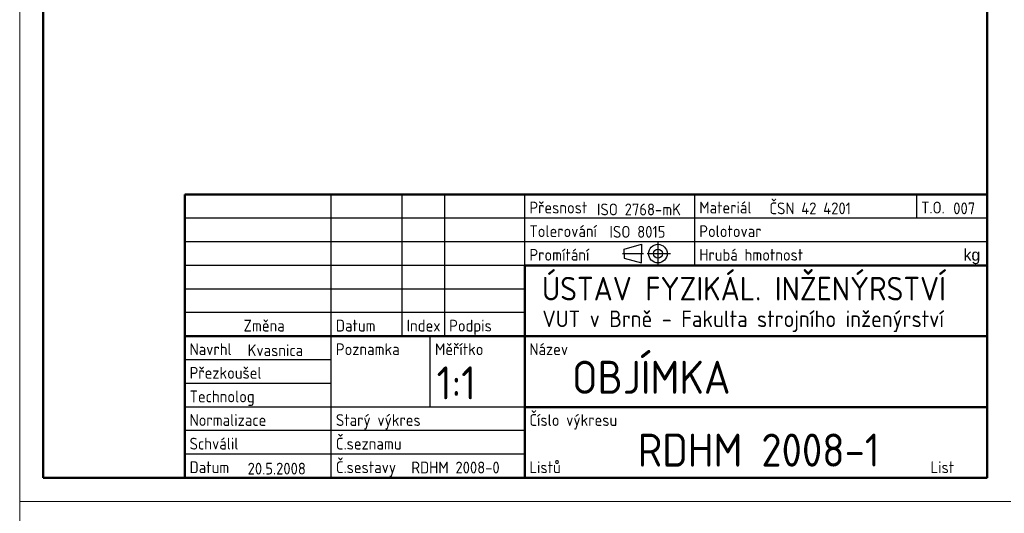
# Model space of a CAD drawing. Extents: x 324 to 1258, y -339 to 255.
# Tile 3 of 5: x 324 to 533, y -45 to 60. Entities that reach past the tile are written whole.
import ezdxf

# ---------------------------------------------------------------- set-up
doc = ezdxf.new("R2010")
doc.units = 0
for name, color, linetype, lineweight in [('koty', 7, 'Continuous', 25), ('Viditelná (ISO)', 7, 'Continuous', 50), ('Visible Edges(ISO)', 7, 'Continuous', 50), ('šrafy', 100, 'Continuous', 25)]:
    doc.layers.add(name, color=color, linetype=linetype, lineweight=lineweight)
doc.styles.add('DEFAULT-ISO', font='isocp.shx')
doc.styles.add('ISO', font='iso8cs.shx', dxfattribs={"width": 0.75, "height": 3.5})

# ---------------------------------------------------------------- blocks, each defined once
blk = doc.blocks.new('A$C6CD7224C')
at = {"layer": 'Visible Edges(ISO)'}
for p, q in [((-170, 60), (0, 60)), ((-170, 60), (-170, 0)), ((0, 0), (0, 60)), ((0, 45), (-98, 45)), ((-98, 45), (-98, 0)), ((-98, 30), (-170, 30)), ((0, 30), (-98, 30)), ((0, 15), (-98, 15)), ((-170, 0), (0, 0))]:
    blk.add_line(p, q, dxfattribs=at)
at = {"layer": 'šrafy'}
for p, q in [((-139, 0), (-139, 60)), ((-124, 60), (-124, 30)), ((-115, 60), (-115, 30)), ((-98, 45), (-98, 60)), ((-62, 60), (-62, 45)), ((-15, 60), (-15, 55)), ((-55, 55), (-170, 55)), ((0, 55), (-55, 55)), ((-55, 50), (-170, 50)), ((-76.89, 48.45), (-73.27, 49.47)), ((-76.89, 47.5), (-76.89, 48.45)), ((-73.27, 49.47), (-73.27, 47.5)), ((-69.77, 49.82), (-69.77, 45.14)), ((0, 50), (-55, 50)), ((-77.29, 47.5), (-72.83, 47.5)), ((-76.89, 47.5), (-76.89, 46.55)), ((-76.89, 46.55), (-73.27, 45.53)), ((-73.27, 45.53), (-73.27, 47.5)), ((-72.04, 47.5), (-67.12, 47.5)), ((-98, 45), (-170, 45)), ((-98, 40), (-170, 40)), ((-98, 35), (-170, 35)), ((-118, 15), (-118, 30)), ((-139, 25), (-170, 25)), ((-139, 20), (-170, 20)), ((-98, 15), (-170, 15)), ((-98, 10), (-170, 10)), ((-98, 5), (-170, 5))]:
    blk.add_line(p, q, dxfattribs=at)
for radius in [1.97, 0.951]:
    blk.add_circle((-69.77, 47.5), radius, dxfattribs=at)
at = {"layer": 'koty', "color": 1, "style": 'DEFAULT-ISO'}
blk.add_text('VUT v Brně - Fakulta strojního inženýrství', height=3.5, dxfattribs=at).set_placement((-94.24, 31.93))
at = {"layer": 'koty', "style": 'DEFAULT-ISO', "flags": 8}
blk.add_attdef('ISO2786-MK', (-82.67, 55.6), '', height=2.5, dxfattribs=at)
at = {"layer": 'koty', "style": 'DEFAULT-ISO'}
for tag, p in [('ALMGSIO.5', (-46.14, 55.83)), ('007', (-7.19, 55.83)), ('ISO8015', (-80.02, 50.86)), ('%%C65X440', (-44.16, 50.86)), ('ČSN425510', (-23.7, 50.86)), ('SHÁNĚL', (-156.7, 25.78)), ('SHÁNĚL', (-156.7, 5.9)), ('4-S42-13/02', (-122.1, 5.85)), ('7.12.2003', (-156.7, 0.71)), ('4-S42-13/02', (-122.02, 0.94))]:
    blk.add_attdef(tag, p, '', height=2.5, dxfattribs=at)
at = {"layer": 'Visible Edges(ISO)', "style": 'DEFAULT-ISO'}
blk.add_text('ÚSTAV FYZIKÁL. INŽENÝRSTVÍ', height=5, dxfattribs=at).set_placement((-94.34, 37.57))
for tag, p in [("ČOČKA_F'=118,455", (-87.97, 17.81)), ('1:1', (-116.65, 16.61)), ('1-S42-13/13', (-74.05, 2.38))]:
    blk.add_attdef(tag, p, '', height=7, dxfattribs=at)
at = {"layer": 'šrafy'}
for s, style, p in [('Přesnost', 'DEFAULT-ISO', (-97, 56)), ('Materiál', 'DEFAULT-ISO', (-61, 56)), ('T.O.', 'DEFAULT-ISO', (-14, 56)), ('Tolerování', 'DEFAULT-ISO', (-97, 51)), ('Polotovar', 'DEFAULT-ISO', (-61, 51)), ('Promítání', 'DEFAULT-ISO', (-97, 46)), ('Hrubá hmotnost', 'DEFAULT-ISO', (-61, 46)), ('kg', 'ISO', (-5, 46)), (' Změna', 'DEFAULT-ISO', (-159, 31)), ('Datum', 'DEFAULT-ISO', (-138, 31)), ('Index', 'DEFAULT-ISO', (-123, 31)), ('Podpis', 'DEFAULT-ISO', (-114, 31)), ('Navrhl', 'DEFAULT-ISO', (-169, 26)), ('Poznamka', 'DEFAULT-ISO', (-138, 26)), ('Měřítko', 'DEFAULT-ISO', (-117, 26)), ('Název', 'DEFAULT-ISO', (-97, 26)), ('Přezkoušel', 'DEFAULT-ISO', (-169, 21)), ('Technolog', 'DEFAULT-ISO', (-169, 16)), ('Normalizace', 'DEFAULT-ISO', (-169, 11)), ('Starý výkres', 'DEFAULT-ISO', (-138, 11)), ('Číslo výkresu', 'DEFAULT-ISO', (-97, 11)), ('Schválil', 'DEFAULT-ISO', (-169, 6)), ('Č.seznamu', 'DEFAULT-ISO', (-138, 6)), ('Datum', 'DEFAULT-ISO', (-169, 1)), ('Č.sestavy', 'DEFAULT-ISO', (-138, 1)), ('Listů', 'DEFAULT-ISO', (-97, 1)), ('List', 'DEFAULT-ISO', (-12, 1))]:
    blk.add_text(s, height=2.5, dxfattribs=dict(at, style=style)).set_placement(p)

msp = doc.modelspace()

# ---------------------------------------------------------------- linework, layer by layer
at = {"color": 7, "lineweight": 20, "ltscale": 0.2}
for p, q in [((323.91038249, 254.84281349), (323.91038249, -42.15718651)), ((323.91038249, -42.15718651), (533.91038249, -42.15718651)), ((323.91038249, -42.15718651), (323.91038249, -339.15718651)), ((533.91038249, -42.15718651), (323.91038249, -42.15718651))]:
    msp.add_line(p, q, dxfattribs=at)
at = {"layer": 'Viditelná (ISO)', "ltscale": 0.2}
for p, q in [((328.91038249, 249.84281349), (328.91038249, -37.15718651)), ((328.91038249, -37.15718651), (528.91038249, -37.15718651))]:
    msp.add_line(p, q, dxfattribs=at)
at = {"layer": 'Viditelná (ISO)', "color": 7, "ltscale": 0.2}
msp.add_line((528.91038249, -37.15718651), (528.91038249, 249.84281349), dxfattribs=at)

# ---------------------------------------------------------------- block references
at = {"layer": 'Viditelná (ISO)'}
ref = msp.add_blockref('A$C6CD7224C', (528.91038249, -37.15718651), dxfattribs=at)
ref.add_attrib('ALMGSIO.5', 'ČSN 42 4201', (482.77002786, 18.67265552), dxfattribs={"layer": 'koty', "height": 2.5, "style": 'DEFAULT-ISO'})
ref.add_attrib('007', '007', (521.7187087, 18.67265552), dxfattribs={"layer": 'koty', "height": 2.5, "style": 'DEFAULT-ISO'})
ref.add_attrib('ISO2786-MK', 'ISO 2768-mK', (446.23541955, 18.44265552), dxfattribs={"layer": 'koty', "height": 2.5, "style": 'DEFAULT-ISO', "flags": 8})
ref.add_attrib('ISO8015', 'ISO 8015', (448.89196793, 13.70265552), dxfattribs={"layer": 'koty', "height": 2.5, "style": 'DEFAULT-ISO'})
ref.add_attrib("ČOČKA_F'=118,455", 'OBJÍMKA', (440.94233565, -19.35049029), dxfattribs={"layer": '0', "height": 7, "style": 'DEFAULT-ISO'})
ref.add_attrib('1:1', '1:1', (412.26413325, -20.54363572), dxfattribs={"layer": '0', "height": 7, "style": 'DEFAULT-ISO'})
ref.add_attrib('SHÁNĚL', 'Kvasnica', (372.21240749, -11.37734448), dxfattribs={"layer": 'koty', "height": 2.5, "style": 'DEFAULT-ISO'})
ref.add_attrib('4-S42-13/02', 'RDHM 2008-0', (406.88557117, -36.21877047), dxfattribs={"layer": 'koty', "height": 2.5, "style": 'DEFAULT-ISO'})
ref.add_attrib('7.12.2003', '20.5.2008', (372.21240749, -36.44734448), dxfattribs={"layer": 'koty', "height": 2.5, "style": 'DEFAULT-ISO'})
ref.add_attrib('1-S42-13/13', 'RDHM 2008-1', (454.86352226, -34.77509114), dxfattribs={"layer": '0', "height": 7, "style": 'DEFAULT-ISO'})

doc.saveas('drawing.dxf')
